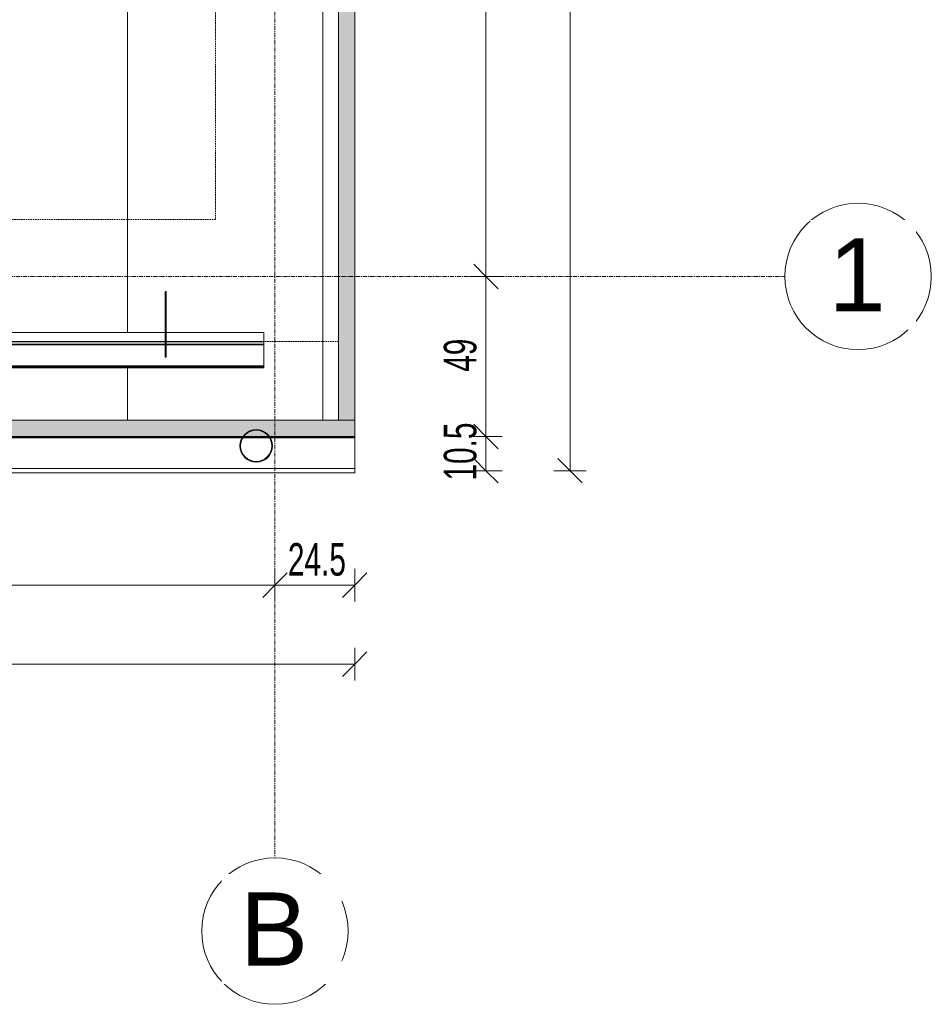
# Model space of a CAD drawing. Header units: centimetres. Extents: x 376 to 6517, y 1901 to 66534.
# Tile 112 of 115: x 4392 to 4672, y 65304 to 65607. Entities that reach past the tile are written whole.
import ezdxf

# ---------------------------------------------------------------- set-up
doc = ezdxf.new("R2010")
doc.units = ezdxf.units.CM
doc.linetypes.add('Linia siatki', pattern=[2.2225, 1.27, -0.3175, 0.3175, -0.3175])
doc.linetypes.add('Ukryty', pattern=[0.714375, 0.47625, -0.238125])
for name, color, linetype, lineweight in [('A-ANNO-DIMS', 7, 'Continuous', 5), ('A-ANNO-DIMS-50', 7, 'Continuous', 5), ('A-DETL-HDLN', 7, 'Ukryty', 5), ('A-DETL-MBND', 7, 'Continuous', 5), ('A-ROOF', 7, 'Continuous', 5), ('A-ROOF-OTLN', 7, 'Continuous', 5), ('A-ROOF-PATT', 7, 'Continuous', 5), ('S-GRID', 7, 'Continuous', 5), ('S-GRID-IDEN', 7, 'Continuous', 5)]:
    doc.layers.add(name, color=color, linetype=linetype, lineweight=lineweight)
doc.styles.add('Arial Narrow_1', font='ARIALN.TTF', dxfattribs={"width": 0.8, "height": 10})
doc.styles.add('Arial_2', font='arial.ttf', dxfattribs={"height": 22.5})
doc.dimstyles.new('REVIT_standard', dxfattribs={"dimscale": 30.48, "dimtxt": 10.23431, "dimasz": 0.246063, "dimexe": 0.164042, "dimexo": 0.0625, "dimgap": 0, "dimtad": 1, "dimdec": 1, "dimrnd": 0.5, "dimdsep": 46, "dimtxsty": 'Arial Narrow_1', "dimblk1": 'OBLIQUE', "dimblk2": 'OBLIQUE', "dimsah": 1, "dimcen": 0.09, "dimazin": 0, "dimtfac": 1, "dimtdec": 4, "dimtix": 1, "dimtmove": 0, "dimatfit": 3, "dimfxl": 0.164042, "dimfxlon": 1, "dimtvp": 1, "dimtolj": 1, "dimtzin": 0, "dimarcsym": 2})
doc.dimstyles.new('standard_wielkość_otworów', dxfattribs={"dimscale": 30.48, "dimtxt": 10.23431, "dimasz": 0.246063, "dimexe": 0.164042, "dimexo": 0.0625, "dimgap": 0, "dimtad": 1, "dimdec": 1, "dimrnd": 0.5, "dimdsep": 46, "dimtxsty": 'Arial Narrow_1', "dimblk1": 'OBLIQUE', "dimblk2": 'OBLIQUE', "dimsah": 1, "dimcen": 0.09, "dimazin": 0, "dimtfac": 1, "dimtdec": 4, "dimtix": 1, "dimtmove": 0, "dimatfit": 3, "dimfxl": 0.164042, "dimfxlon": 1, "dimtvp": 1, "dimtolj": 1, "dimtzin": 0, "dimarcsym": 2})

# ---------------------------------------------------------------- blocks, each defined once
blk = doc.blocks.new('Construction_Roof-Accessories_Lindab_KOTEGL - Construction_Roof-Accessories_Lindab_KOTEGL-V45-Dach PB')
at = {"layer": 'A-DETL-MBND'}
for p, q in [((64451.56, 65508.46), (64451.56, 65523.02)), ((64451.86, 65523.02), (64451.56, 65523.02)), ((64451.86, 65523.02), (64451.86, 65508.46)), ((64451.56, 65508.46), (64451.56, 65507.65)), ((64451.56, 65503.07), (64451.56, 65507.65)), ((64451.86, 65507.65), (64451.86, 65508.46)), ((64451.86, 65507.65), (64451.86, 65503.07)), ((64451.56, 65503.07), (64451.56, 65502.82)), ((64451.56, 65502.84), (64451.56, 65502.82)), ((64451.56, 65502.82), (64451.86, 65502.82)), ((64451.86, 65502.82), (64451.86, 65503.07)), ((64451.86, 65502.82), (64451.86, 65502.84))]:
    blk.add_line(p, q, dxfattribs=at)
at = {"layer": 'A-DETL-MBND', "color": 251, "true_color": 0x666666}
for p, q in [((64451.56, 65523.02), (64451.56, 65514.05)), ((64451.86, 65514.05), (64451.86, 65523.02)), ((64451.56, 65511.84), (64451.56, 65514.05)), ((64451.56, 65511.54), (64451.56, 65513.26)), ((64451.86, 65514.05), (64451.86, 65511.84)), ((64451.86, 65513.26), (64451.86, 65511.54)), ((64451.56, 65511.55), (64451.56, 65511.84)), ((64451.56, 65509.35), (64451.56, 65511.55)), ((64451.56, 65509.04), (64451.56, 65510.76)), ((64451.86, 65511.84), (64451.86, 65511.55)), ((64451.86, 65511.55), (64451.86, 65509.35)), ((64451.86, 65510.76), (64451.86, 65509.04)), ((64451.56, 65509.05), (64451.56, 65509.35)), ((64451.56, 65508.25), (64451.56, 65509.05)), ((64451.56, 65507.99), (64451.56, 65508.32)), ((64451.56, 65506.05), (64451.56, 65508.25)), ((64451.56, 65507.65), (64451.56, 65507.98)), ((64451.56, 65506.84), (64451.56, 65507.6)), ((64451.86, 65509.35), (64451.86, 65509.05)), ((64451.86, 65509.05), (64451.86, 65508.25)), ((64451.86, 65508.32), (64451.86, 65507.99)), ((64451.86, 65508.25), (64451.86, 65506.05)), ((64451.86, 65507.98), (64451.86, 65507.65)), ((64451.86, 65507.6), (64451.86, 65506.84)), ((64451.56, 65506.09), (64451.56, 65504.19)), ((64451.56, 65504.15), (64451.56, 65502.89)), ((64451.86, 65504.19), (64451.86, 65506.09)), ((64451.86, 65502.89), (64451.86, 65504.15)), ((64451.56, 65502.89), (64451.56, 65502.84)), ((64451.86, 65502.84), (64451.86, 65502.89))]:
    blk.add_line(p, q, dxfattribs=at)
at = {"layer": 'A-DETL-MBND', "color": 253, "true_color": 0xa3a3a3}
for p, q in [((64451.56, 65514.05), (64451.56, 65512)), ((64451.86, 65512), (64451.86, 65514.05)), ((64451.56, 65512), (64451.56, 65511.55)), ((64451.56, 65512), (64451.86, 65512)), ((64451.56, 65511.48), (64451.56, 65511.54)), ((64451.56, 65511.32), (64451.56, 65511.48)), ((64451.56, 65511.05), (64451.56, 65511.45)), ((64451.56, 65511.12), (64451.56, 65511.28)), ((64451.56, 65511.07), (64451.56, 65510.44)), ((64451.56, 65510.39), (64451.56, 65509.05)), ((64451.86, 65511.55), (64451.86, 65512)), ((64451.86, 65511.54), (64451.86, 65511.48)), ((64451.86, 65511.48), (64451.86, 65511.32)), ((64451.86, 65511.45), (64451.86, 65511.09)), ((64451.86, 65511.28), (64451.86, 65511.12)), ((64451.86, 65510.44), (64451.86, 65511.07)), ((64451.86, 65511.05), (64451.86, 65511.05)), ((64451.86, 65509.05), (64451.86, 65510.39)), ((64451.56, 65508.98), (64451.56, 65509.04)), ((64451.56, 65508.82), (64451.56, 65508.98)), ((64451.56, 65508.59), (64451.56, 65508.95)), ((64451.56, 65508.62), (64451.56, 65508.78)), ((64451.56, 65508.57), (64451.56, 65506.09)), ((64451.56, 65508.55), (64451.56, 65508.55)), ((64451.86, 65509.04), (64451.86, 65508.98)), ((64451.86, 65508.98), (64451.86, 65508.82)), ((64451.86, 65508.95), (64451.86, 65508.73)), ((64451.86, 65508.78), (64451.86, 65508.62)), ((64451.86, 65508.73), (64451.86, 65508.59)), ((64451.86, 65506.09), (64451.86, 65508.57)), ((64451.86, 65508.55), (64451.86, 65508.55))]:
    blk.add_line(p, q, dxfattribs=at)
at = {"layer": 'A-DETL-MBND', "color": 9, "true_color": 0xc7c7c7}
for p, q in [((64451.56, 65511.55), (64451.56, 65511.49)), ((64451.56, 65511.45), (64451.56, 65511.09)), ((64451.86, 65511.49), (64451.86, 65511.55)), ((64451.86, 65511.09), (64451.86, 65511.45)), ((64451.86, 65511.09), (64451.86, 65511.05)), ((64451.56, 65509.05), (64451.56, 65508.98)), ((64451.56, 65508.95), (64451.56, 65508.59)), ((64451.86, 65508.98), (64451.86, 65509.05)), ((64451.86, 65508.59), (64451.86, 65508.95))]:
    blk.add_line(p, q, dxfattribs=at)
at = {"layer": 'A-DETL-MBND', "color": 254, "true_color": 0xdddddd}
for p, q in [((64451.56, 65508.55), (64451.56, 65508.59)), ((64451.86, 65508.59), (64451.86, 65508.55))]:
    blk.add_line(p, q, dxfattribs=at)
blk = doc.blocks.new('Construction_Roof-Accessories_Lindab_SNO_KOTEGL - Construction_Roof-Accessories_Lindab_SNO-V46-Dach PB')
at = {"layer": 'A-DETL-MBND'}
for p, q in [((64331.56, 65510.41), (64301.86, 65510.41)), ((64301.86, 65510.41), (64301.86, 65510.38)), ((64301.86, 65504.19), (64301.86, 65510.38)), ((64451.56, 65510.41), (64331.86, 65510.41)), ((64481.86, 65510.41), (64451.86, 65510.41)), ((64481.86, 65510.38), (64481.86, 65510.41)), ((64481.86, 65510.38), (64481.86, 65504.19)), ((64301.86, 65504.19), (64301.86, 65503.86)), ((64301.86, 65500.09), (64301.86, 65503.86)), ((64481.86, 65503.86), (64481.86, 65504.19)), ((64481.86, 65503.86), (64481.86, 65500.09)), ((64301.86, 65499.87), (64301.86, 65500.09)), ((64301.86, 65500.09), (64481.86, 65500.09)), ((64301.86, 65499.7), (64301.86, 65499.81)), ((64301.86, 65499.81), (64481.86, 65499.81)), ((64301.86, 65499.55), (64301.86, 65499.7)), ((64301.86, 65499.7), (64481.86, 65499.7)), ((64301.86, 65499.55), (64301.86, 65499.54)), ((64301.86, 65499.54), (64481.86, 65499.54)), ((64481.86, 65500.09), (64481.86, 65499.87)), ((64481.86, 65499.81), (64481.86, 65499.7)), ((64481.86, 65499.7), (64481.86, 65499.55)), ((64481.86, 65499.54), (64481.86, 65499.55))]:
    blk.add_line(p, q, dxfattribs=at)
at = {"layer": 'A-DETL-MBND', "color": 253, "true_color": 0xa3a3a3}
for p, q in [((64301.86, 65510.41), (64301.86, 65510.41)), ((64301.86, 65510.41), (64301.86, 65510.39)), ((64301.86, 65510.39), (64301.86, 65510.35)), ((64301.86, 65510.35), (64301.86, 65510.31)), ((64301.86, 65510.25), (64301.86, 65510.3)), ((64301.86, 65510.28), (64301.86, 65510.3)), ((64301.86, 65510.28), (64301.86, 65504.19)), ((64301.86, 65506.78), (64301.86, 65510.25)), ((64331.86, 65510.41), (64331.58, 65510.41)), ((64451.86, 65510.41), (64451.58, 65510.41)), ((64481.86, 65506.85), (64481.86, 65510.25)), ((64301.86, 65507.58), (64331.56, 65507.58)), ((64301.86, 65506.85), (64331.56, 65506.85)), ((64301.86, 65506.78), (64301.86, 65506.64)), ((64331.86, 65507.58), (64451.56, 65507.58)), ((64331.86, 65506.85), (64451.56, 65506.85)), ((64451.86, 65507.58), (64481.86, 65507.58)), ((64451.86, 65506.85), (64481.86, 65506.85)), ((64481.86, 65507.58), (64481.86, 65506.93)), ((64481.86, 65506.93), (64481.86, 65506.86)), ((64481.86, 65506.86), (64481.86, 65506.76)), ((64481.86, 65506.85), (64481.86, 65506.79)), ((64481.86, 65506.79), (64481.86, 65506.75)), ((64481.86, 65506.76), (64481.86, 65506.72)), ((64481.86, 65506.75), (64481.86, 65506.73)), ((64481.86, 65506.73), (64481.86, 65506.72)), ((64301.86, 65506.64), (64301.86, 65506.61)), ((64301.86, 65506.61), (64301.86, 65506.6)), ((64301.86, 65504.06), (64301.86, 65504.08)), ((64301.86, 65503.98), (64301.86, 65504.06)), ((64301.86, 65503.95), (64301.86, 65503.98)), ((64301.86, 65503.93), (64301.86, 65503.95)), ((64301.86, 65503.92), (64301.86, 65500.14)), ((64481.86, 65506.62), (64481.86, 65506.66)), ((64481.86, 65506.6), (64481.86, 65506.62)), ((64301.86, 65500.02), (64301.86, 65499.94)), ((64301.86, 65499.94), (64301.86, 65499.87)), ((64301.86, 65499.81), (64301.86, 65499.7)), ((64301.86, 65499.74), (64301.86, 65499.8)), ((64301.86, 65499.7), (64301.86, 65499.74)), ((64301.86, 65499.67), (64301.86, 65499.7)), ((64301.86, 65499.66), (64301.86, 65499.67)), ((64301.86, 65499.66), (64301.86, 65499.54))]:
    blk.add_line(p, q, dxfattribs=at)
at = {"layer": 'A-DETL-MBND', "color": 254, "true_color": 0xdddddd}
for p, q in [((64301.86, 65510.25), (64301.86, 65506.85)), ((64301.86, 65506.93), (64301.86, 65507.58)), ((64301.86, 65506.72), (64301.86, 65506.93)), ((64301.86, 65506.79), (64301.86, 65506.85)), ((64301.86, 65506.73), (64301.86, 65506.79)), ((64301.86, 65506.72), (64301.86, 65506.73)), ((64331.56, 65507.58), (64331.86, 65507.58)), ((64331.56, 65506.85), (64331.86, 65506.85)), ((64451.56, 65507.58), (64451.86, 65507.58)), ((64451.56, 65506.85), (64451.86, 65506.85)), ((64301.86, 65506.66), (64301.86, 65506.6))]:
    blk.add_line(p, q, dxfattribs=at)
at = {"layer": 'A-DETL-MBND', "color": 251, "true_color": 0x666666}
for p, q in [((64481.86, 65510.31), (64481.86, 65510.41)), ((64481.86, 65510.3), (64481.86, 65510.28)), ((64481.86, 65510.3), (64481.86, 65510.25)), ((64481.86, 65504.19), (64481.86, 65510.28)), ((64481.86, 65510.25), (64481.86, 65506.78)), ((64301.86, 65506.78), (64331.56, 65506.78)), ((64331.86, 65506.78), (64451.56, 65506.78)), ((64451.86, 65506.78), (64481.86, 65506.78)), ((64481.86, 65506.6), (64481.86, 65506.78)), ((64301.86, 65506.6), (64331.56, 65506.6)), ((64331.86, 65506.6), (64451.56, 65506.6)), ((64451.86, 65506.6), (64481.86, 65506.6)), ((64481.86, 65504.08), (64481.86, 65503.93)), ((64481.86, 65500.14), (64481.86, 65503.92)), ((64301.86, 65500.14), (64481.86, 65500.14)), ((64481.86, 65499.94), (64481.86, 65500.02)), ((64481.86, 65499.87), (64481.86, 65499.94)), ((64481.86, 65499.7), (64481.86, 65499.81)), ((64481.86, 65499.8), (64481.86, 65499.66)), ((64481.86, 65499.54), (64481.86, 65499.66))]:
    blk.add_line(p, q, dxfattribs=at)
at = {"layer": 'A-DETL-MBND', "color": 7, "true_color": 0xf2f2f2}
for p, q in [((64301.86, 65507.58), (64301.86, 65507.54)), ((64301.86, 65507.54), (64301.86, 65506.93))]:
    blk.add_line(p, q, dxfattribs=at)
at = {"layer": 'A-DETL-MBND', "color": 9, "true_color": 0xc7c7c7}
for p, q in [((64301.86, 65507.54), (64331.56, 65507.54)), ((64331.58, 65506.78), (64331.86, 65506.78)), ((64331.86, 65507.54), (64451.56, 65507.54)), ((64451.58, 65506.78), (64451.86, 65506.78)), ((64451.86, 65507.54), (64481.86, 65507.54)), ((64481.86, 65507.54), (64481.86, 65507.58)), ((64481.86, 65506.93), (64481.86, 65507.54)), ((64331.56, 65506.6), (64331.86, 65506.6)), ((64451.56, 65506.6), (64451.86, 65506.6))]:
    blk.add_line(p, q, dxfattribs=at)
at = {"layer": 'A-DETL-MBND', "color": 254, "true_color": 0xeaeaea}
for p, q in [((64331.59, 65507.54), (64331.86, 65507.54)), ((64451.59, 65507.54), (64451.86, 65507.54))]:
    blk.add_line(p, q, dxfattribs=at)
blk = doc.blocks.new('ARu Rura spustowa okrągła ___FK_04_0 - Na ziemię _φ10_-9218120-Dach PB')
at = {"layer": 'A-DETL-MBND'}
for radius, start, end in [(5, 90, 270), (4.8, 90, 270), (5, 270, 90), (4.8, 270, 90)]:
    blk.add_arc((12.5, 50.91), radius, start, end, dxfattribs=at)
blk = doc.blocks.new('Siatka - M_Symbol siatki - okrąg mniejszy-7853319-Dach PB')
at = {"layer": 'S-GRID-IDEN'}
blk.add_circle((0, 0), 0.45, dxfattribs=at)
blk = doc.blocks.new('DIMBLOCK75-Dach PB')
at = {"layer": 'A-ANNO-DIMS-50', "color": 250, "true_color": 0x303030}
for p, q in [((4535.3, 66312.51), (4531.55, 66316.26)), ((4535.3, 66312.51), (4530.3, 66312.51)), ((4535.3, 66312.51), (4535.3, 65527.61)), ((4535.3, 66312.51), (4539.05, 66308.76)), ((4535.3, 66312.51), (4540.3, 66312.51)), ((4535.3, 65527.61), (4531.55, 65531.36)), ((4535.3, 65527.61), (4530.3, 65527.61)), ((4535.3, 65527.61), (4539.05, 65523.86)), ((4535.3, 65527.61), (4540.3, 65527.61))]:
    blk.add_line(p, q, dxfattribs=at)
at = {"layer": 'A-ANNO-DIMS-50', "color": 0, "insert": (4522.38, 65913), "char_height": 10, "width": 16.9597, "attachment_point": 1, "rotation": 90, "line_spacing_factor": 0.974696, "style": 'Arial Narrow_1'}
blk.add_mtext('785', dxfattribs=at)
blk = doc.blocks.new('_Oblique')
at = {"color": 0, "linetype": 'ByBlock', "lineweight": -2}
blk.add_line((-0.5, -0.5), (0.5, 0.5), dxfattribs=at)
blk = doc.blocks.new('DIMBLOCK76-Dach PB')
at = {"layer": 'A-ANNO-DIMS-50', "color": 250, "true_color": 0x303030}
for p, q in [((4535.3, 65527.61), (4531.55, 65531.36)), ((4535.3, 65527.61), (4530.3, 65527.61)), ((4535.3, 65527.61), (4535.3, 65478.42)), ((4535.3, 65527.61), (4539.05, 65523.86)), ((4535.3, 65527.61), (4540.3, 65527.61)), ((4535.3, 65478.42), (4531.55, 65482.17)), ((4535.3, 65478.42), (4530.3, 65478.42)), ((4535.3, 65478.42), (4539.05, 65474.67)), ((4535.3, 65478.42), (4540.3, 65478.42))]:
    blk.add_line(p, q, dxfattribs=at)
at = {"layer": 'A-ANNO-DIMS-50', "color": 0, "insert": (4522.38, 65498.3), "char_height": 10, "width": 11.3065, "attachment_point": 1, "rotation": 90, "line_spacing_factor": 0.974696, "style": 'Arial Narrow_1'}
blk.add_mtext('49', dxfattribs=at)
blk = doc.blocks.new('DIMBLOCK77-Dach PB')
at = {"layer": 'A-ANNO-DIMS-50', "color": 250, "true_color": 0x303030}
for p, q in [((4535.3, 65478.42), (4531.55, 65482.17)), ((4535.3, 65478.42), (4530.3, 65478.42)), ((4535.3, 65478.42), (4535.3, 65467.92)), ((4535.3, 65478.42), (4539.05, 65474.67)), ((4535.3, 65478.42), (4540.3, 65478.42)), ((4535.3, 65467.92), (4531.55, 65471.67)), ((4535.3, 65467.92), (4530.3, 65467.92)), ((4535.3, 65467.92), (4539.05, 65464.17)), ((4535.3, 65467.92), (4540.3, 65467.92))]:
    blk.add_line(p, q, dxfattribs=at)
at = {"layer": 'A-ANNO-DIMS-50', "color": 0, "insert": (4522.38, 65464.88), "char_height": 10, "width": 19.8838, "attachment_point": 1, "rotation": 90, "line_spacing_factor": 0.974696, "style": 'Arial Narrow_1'}
blk.add_mtext('10.5', dxfattribs=at)
blk = doc.blocks.new('DIMBLOCK79-Dach PB')
at = {"layer": 'A-ANNO-DIMS-50', "color": 250, "true_color": 0x303030}
for p, q in [((3385.57, 65432.73), (3385.57, 65437.73)), ((4470.47, 65432.73), (4470.47, 65437.73)), ((3385.57, 65432.73), (3389.32, 65436.48)), ((4470.47, 65432.73), (4474.22, 65436.48)), ((3385.57, 65432.73), (3381.82, 65428.98)), ((3385.57, 65432.73), (4470.47, 65432.73)), ((3385.57, 65432.73), (3385.57, 65427.73)), ((4470.47, 65432.73), (4466.72, 65428.98)), ((4470.47, 65432.73), (4470.47, 65427.73))]:
    blk.add_line(p, q, dxfattribs=at)
at = {"layer": 'A-ANNO-DIMS-50', "color": 0, "insert": (3918.6, 65445.66), "char_height": 10, "width": 22.613, "attachment_point": 1, "line_spacing_factor": 0.974696, "style": 'Arial Narrow_1'}
blk.add_mtext('1085', dxfattribs=at)
blk = doc.blocks.new('DIMBLOCK80-Dach PB')
at = {"layer": 'A-ANNO-DIMS-50', "color": 250, "true_color": 0x303030}
for p, q in [((4470.47, 65432.73), (4470.47, 65437.73)), ((4495.02, 65432.73), (4495.02, 65437.73)), ((4470.47, 65432.73), (4474.22, 65436.48)), ((4495.02, 65432.73), (4498.77, 65436.48)), ((4470.47, 65432.73), (4466.72, 65428.98)), ((4470.47, 65432.73), (4495.02, 65432.73)), ((4470.47, 65432.73), (4470.47, 65427.73)), ((4495.02, 65432.73), (4491.27, 65428.98)), ((4495.02, 65432.73), (4495.02, 65427.73))]:
    blk.add_line(p, q, dxfattribs=at)
at = {"layer": 'A-ANNO-DIMS-50', "color": 0, "insert": (4474.46, 65445.66), "char_height": 10, "width": 19.8838, "attachment_point": 1, "line_spacing_factor": 0.974696, "style": 'Arial Narrow_1'}
blk.add_mtext('24.5', dxfattribs=at)
blk = doc.blocks.new('DIMBLOCK86-Dach PB')
at = {"layer": 'A-ANNO-DIMS-50', "color": 250, "true_color": 0x303030}
for p, q in [((3360.99, 65408.46), (3360.99, 65413.46)), ((4495.02, 65408.46), (4495.02, 65413.46)), ((3360.99, 65408.46), (3364.74, 65412.21)), ((4495.02, 65408.46), (4498.77, 65412.21)), ((3360.99, 65408.46), (3357.24, 65404.71)), ((3360.99, 65408.46), (4495.02, 65408.46)), ((3360.99, 65408.46), (3360.99, 65403.46)), ((4495.02, 65408.46), (4491.27, 65404.71)), ((4495.02, 65408.46), (4495.02, 65403.46))]:
    blk.add_line(p, q, dxfattribs=at)
at = {"layer": 'A-ANNO-DIMS-50', "color": 0, "insert": (3918.58, 65421.39), "char_height": 10, "width": 22.613, "attachment_point": 1, "line_spacing_factor": 0.974696, "style": 'Arial Narrow_1'}
blk.add_mtext('1134', dxfattribs=at)
blk = doc.blocks.new('DIMBLOCK88-Dach PB')
at = {"layer": 'A-ANNO-DIMS-50', "color": 250, "true_color": 0x303030}
for p, q in [((4561.15, 66372.21), (4557.4, 66375.96)), ((4561.15, 66372.21), (4556.15, 66372.21)), ((4561.15, 65467.92), (4561.15, 66372.21)), ((4561.15, 66372.21), (4564.9, 66368.46)), ((4561.15, 66372.21), (4566.15, 66372.21)), ((4561.15, 65467.92), (4557.4, 65471.67)), ((4561.15, 65467.92), (4556.15, 65467.92)), ((4561.15, 65467.92), (4564.9, 65464.17)), ((4561.15, 65467.92), (4566.15, 65467.92))]:
    blk.add_line(p, q, dxfattribs=at)
at = {"layer": 'A-ANNO-DIMS-50', "color": 0, "insert": (4548.22, 65909.42), "char_height": 10, "width": 25.537, "attachment_point": 1, "rotation": 90, "line_spacing_factor": 0.974696, "style": 'Arial Narrow_1'}
blk.add_mtext('904.5', dxfattribs=at)

msp = doc.modelspace()

# ---------------------------------------------------------------- hatches: boundary and pattern name
at = {"layer": 'A-ROOF-PATT', "true_color": 0xc7ae96}
for points in [[(4495.02, 65483.42), (4495.02, 65920.06), (4490.02, 65920.06), (4490.02, 65483.42), (4490.5, 65483.42)], [(4495.02, 65478.42), (4495.02, 65483.42), (4490.02, 65483.42), (4490.5, 65482.93)]]:
    msp.add_hatch(color=253, dxfattribs=at).paths.add_polyline_path(points)
at = {"layer": 'A-ROOF-PATT'}
h = msp.add_hatch(dxfattribs=at)
h.set_pattern_fill('FP_13', color=256, style=0, pattern_type=2)
h.set_pattern_definition([(90, (-60014.834, 16488.924), (-60, 4e-15), [])])
h.paths.add_polyline_path([(3365.99, 65483.42), (4490.02, 65483.42), (4490.02, 65898.22), (3365.99, 65898.22), (3365.99, 65485.01)])
h.paths.add_polyline_path([(3688.06, 65499.54), (3387.03, 65499.55), (3387.03, 65510.41), (3416.73, 65510.41), (3416.73, 65523.02), (3417.03, 65523.02), (3417.03, 65510.41), (3536.73, 65510.41), (3536.73, 65523.02), (3537.03, 65523.02), (3537.03, 65510.41), (3596.73, 65510.41), (3596.73, 65523.02), (3597.03, 65523.02), (3597.03, 65510.41), (3716.73, 65510.41), (3716.73, 65523.02), (3717.03, 65523.02), (3717.07, 65510.41), (3776.73, 65510.41), (3776.73, 65523.02), (3777.03, 65523.02), (3777.03, 65510.41), (3896.73, 65510.41), (3896.73, 65523.02), (3897.03, 65523.02), (3897.03, 65510.41), (3956.73, 65510.41), (3956.73, 65523.02), (3957.03, 65523.02), (3957.03, 65510.41), (4076.73, 65510.41), (4076.73, 65523.02), (4077.03, 65523.02), (4077.03, 65510.41), (4136.73, 65510.41), (4136.73, 65523.02), (4137.03, 65523.02), (4137.03, 65510.41), (4256.73, 65510.41), (4256.73, 65523.02), (4257.03, 65523.02), (4257.03, 65510.41), (4316.73, 65510.41), (4316.73, 65523.02), (4317.03, 65523.02), (4317.03, 65510.41), (4436.73, 65510.41), (4436.73, 65523.02), (4437.03, 65523.02), (4437.03, 65510.41), (4467.03, 65510.38), (4467.03, 65499.54), (3697.73, 65499.54)])
at = {"layer": 'A-ROOF-PATT', "true_color": 0xc7ae96}
h = msp.add_hatch(color=253, dxfattribs=at)
h.paths.add_polyline_path([(4495.02, 65478.42), (4490.02, 65483.42), (3365.99, 65483.42), (3360.99, 65478.42), (4460.69, 65478.42), (4461.34, 65479.19), (4462.34, 65479.92), (4463.5, 65480.38), (4464.74, 65480.55), (4466.1, 65480.35), (4467.24, 65479.88), (4468.38, 65478.94), (4468.79, 65478.42), (4490.5, 65478.42)])
h.paths.add_polyline_path([(4468.27, 65478.42), (4468.54, 65478.42), (4468.13, 65478.94), (4467.14, 65479.7), (4465.98, 65480.18), (4464.74, 65480.35), (4463.44, 65480.16), (4462.24, 65479.63), (4461.34, 65478.94), (4460.94, 65478.42), (4468.13, 65478.42)])

# ---------------------------------------------------------------- linework, layer by layer
at = {"layer": 'A-DETL-HDLN'}
for p, q in [((4490.04, 66331.62), (4490.04, 65507.62)), ((4452.26, 66295.14), (4452.26, 65545.14)), ((4452.26, 65545.14), (4030.79, 65545.14)), ((4490.04, 65507.62), (3993.79, 65507.62))]:
    msp.add_line(p, q, dxfattribs=at)
at = {"layer": 'A-DETL-MBND'}
for p, q in [((4460.52, 65478.19), (3360.99, 65478.19)), ((4460.38, 65477.98), (3360.99, 65477.98)), ((4468.87, 65477.98), (4460.61, 65477.98)), ((4495.02, 65478.42), (4460.69, 65478.42)), ((4468.71, 65478.19), (4460.77, 65478.19)), ((4495.02, 65478.19), (4468.96, 65478.19)), ((4495.02, 65477.98), (4469.1, 65477.98)), ((4495.02, 65478.42), (4495.02, 65467.22)), ((4495.02, 65468.61), (3360.99, 65468.61)), ((3360.99, 65467.22), (4495.02, 65467.22))]:
    msp.add_line(p, q, dxfattribs=at)
at = {"layer": 'A-ROOF'}
msp.add_line((4490.02, 66356.71), (4490.02, 65483.42), dxfattribs=at)
at = {"layer": 'A-ROOF-OTLN'}
for p, q in [((4495.02, 66361.71), (4495.02, 65478.42)), ((3360.99, 65483.42), (4495.02, 65483.42)), ((4460.69, 65478.42), (3360.99, 65478.42))]:
    msp.add_line(p, q, dxfattribs=at)
at = {"layer": 'S-GRID', "color": 9, "linetype": 'Linia siatki', "true_color": 0xc0c0c0}
for p, q in [((4470.47, 66462.55), (4470.47, 65348.91)), ((3308.52, 65527.61), (4627.17, 65527.61))]:
    msp.add_line(p, q, dxfattribs=at)

# ---------------------------------------------------------------- block references
at = {"layer": 'A-DETL-MBND'}
msp.add_blockref('Construction_Roof-Accessories_Lindab_KOTEGL - Construction_Roof-Accessories_Lindab_KOTEGL-V45-Dach PB', (-60014.83, 0), dxfattribs=at)
at = {"layer": 'A-DETL-MBND', "color": 251, "true_color": 0x666666}
msp.add_blockref('Construction_Roof-Accessories_Lindab_SNO_KOTEGL - Construction_Roof-Accessories_Lindab_SNO-V46-Dach PB', (-60014.83, 0), dxfattribs=at)
at = {"layer": 'A-DETL-MBND', "rotation": 180}
msp.add_blockref('ARu Rura spustowa okrągła ___FK_04_0 - Na ziemię _φ10_-9218120-Dach PB', (4477.24, 65526.46), dxfattribs=at)
at = {"layer": 'S-GRID-IDEN', "xscale": 49.99999999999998, "yscale": 49.99999999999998, "zscale": 49.99999999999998}
for p, rotation in [((4649.67, 65527.61), 269.9999999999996), ((4470.47, 65326.41), 180)]:
    msp.add_blockref('Siatka - M_Symbol siatki - okrąg mniejszy-7853319-Dach PB', p, dxfattribs=dict(at, rotation=rotation))

# ---------------------------------------------------------------- dimensions: what is measured, and where the dimension line sits
at = {"layer": 'A-ANNO-DIMS', "color": 250, "true_color": 0x303030}
for base, p1, p2, dimstyle, override, picture, middle in [((4561.15, 66372.21), (4556.15, 65467.92), (4556.15, 66372.21), 'standard_wielkość_otworów', {"dimpost": '<>', "dimfxl": 904.290665}, 'DIMBLOCK88-Dach PB', (4556.04, 65920.06)), ((4535.3, 65527.61), (4540.3, 66312.51), (4540.3, 65527.61), 'REVIT_standard', {"dimpost": '<>', "dimfxl": 784.9}, 'DIMBLOCK75-Dach PB', (4530.19, 65920.06)), ((4535.3, 65478.42), (4540.3, 65527.61), (4530.3, 65478.42), 'REVIT_standard', {"dimpost": '<>', "dimfxl": 50.201402}, 'DIMBLOCK76-Dach PB', (4530.19, 65503.01)), ((4535.3, 65467.92), (4530.3, 65478.42), (4530.3, 65467.92), 'REVIT_standard', {"dimpost": '<>', "dimfxl": 10.5}, 'DIMBLOCK77-Dach PB', (4530.19, 65473.17))]:
    dim = msp.add_linear_dim(base=base, p1=p1, p2=p2, angle=90, dimstyle=dimstyle, override=override, dxfattribs=at)
    dim.commit()
    dim.dimension.update_dxf_attribs({"geometry": picture, "text_midpoint": middle})
for base, p1, p2, dimstyle, override, picture, middle in [((4470.47, 65432.73), (3385.57, 65437.73), (4470.47, 65437.73), 'REVIT_standard', {"dimpost": '<>', "dimfxl": 1084.9}, 'DIMBLOCK79-Dach PB', (3928.02, 65437.84)), ((4495.01839339, 65432.7325006), (4470.46839339, 65437.7325006), (4495.01839339, 65437.7325006), 'REVIT_standard', {"dimpost": '<>', "dimfxl": 24.55}, 'DIMBLOCK80-Dach PB', (4482.74339339, 65437.83823051)), ((4495.02, 65408.46), (3360.99, 65413.46), (4495.02, 65413.46), 'standard_wielkość_otworów', {"dimpost": '<>', "dimfxl": 1134.032632}, 'DIMBLOCK86-Dach PB', (3928, 65413.57))]:
    dim = msp.add_linear_dim(base=base, p1=p1, p2=p2, dimstyle=dimstyle, override=override, dxfattribs=at)
    dim.commit()
    dim.dimension.update_dxf_attribs({"geometry": picture, "text_midpoint": middle})

# ---------------------------------------------------------------- next in the draw order: texts
at = {"layer": 'S-GRID-IDEN', "char_height": 22.5, "attachment_point": 1, "style": 'Arial_2', "bg_fill": 3, "box_fill_scale": 1.25, "bg_fill_color": 256, "bg_fill_true_color": 13158600, "bg_fill_transparency": 0}
for s, insert, width in [('\\fArial|b0|i0|c238|p34|;1', (4640.62, 65539.38), 21.2447), ('\\fArial|b0|i0|c238|p34|;B', (4459.72, 65338.3), 25.654)]:
    msp.add_mtext(s, dxfattribs=dict(at, insert=insert, width=width))

doc.saveas('drawing.dxf')
